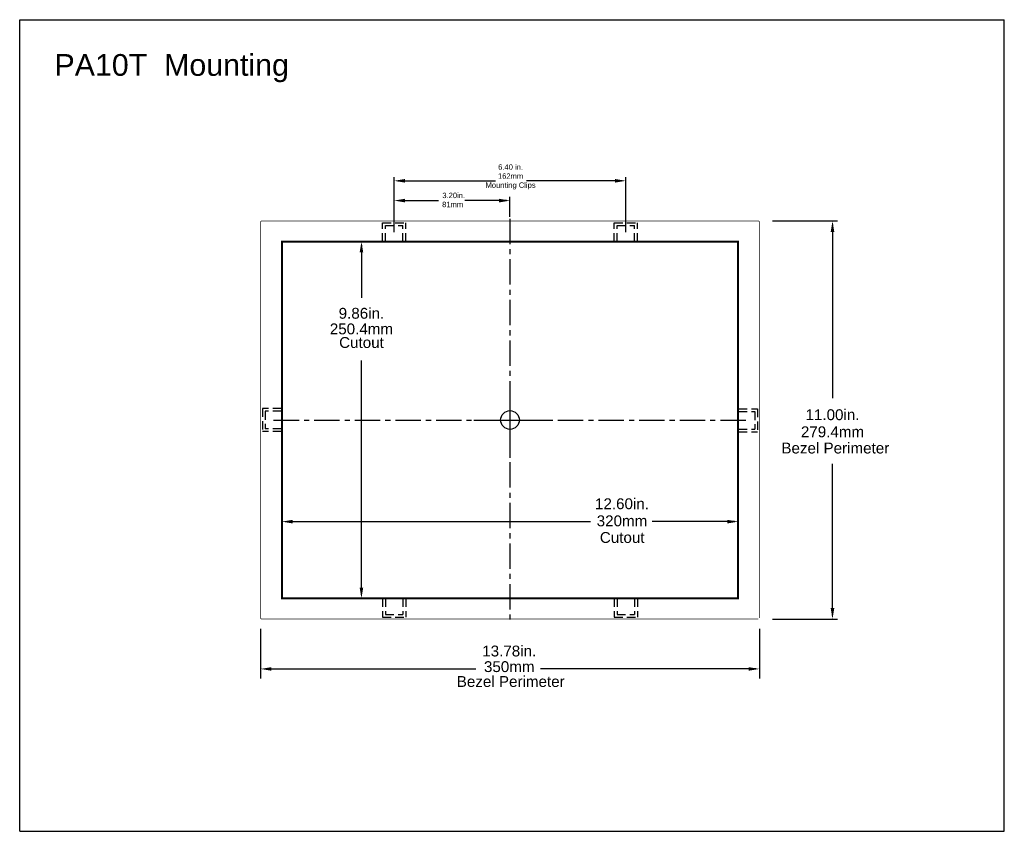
# Model space of a CAD drawing. Extents: x 84.2 to 139, y -35.7 to 34.4.
# Tile 8 of 17: x 84.2 to 111.4, y -12.8 to 9.7. Entities that reach past the tile are written whole.
import ezdxf

# ---------------------------------------------------------------- set-up
doc = ezdxf.new("R2010")
doc.units = 0
doc.header["$LTSCALE"] = 1.87
doc.header["$MEASUREMENT"] = 0
doc.linetypes.add('CENTER', pattern=[0.6, 0.375, -0.075, 0.075, -0.075])
doc.linetypes.add('HIDDEN2', pattern=[0.1875, 0.125, -0.0625])
doc.layers.get('0').update_dxf_attribs({"linetype": 'CONTINUOUS'})
for name, color, linetype in [('CEN', 7, 'CENTER'), ('dim', 7, 'CONTINUOUS'), ('hid', 7, 'HIDDEN2'), ('UNIT', 7, 'CONTINUOUS')]:
    doc.layers.add(name, color=color, linetype=linetype)

msp = doc.modelspace()

# ---------------------------------------------------------------- linework, layer by layer
at = {"linetype": 'Continuous'}
for p, q in [((84.154, -12.775), (84.154, 9.657)), ((84.154, 9.657), (111.354, 9.657)), ((111.354, -12.775), (111.354, 9.657)), ((84.154, -12.775), (111.354, -12.775))]:
    msp.add_line(p, q, dxfattribs=at)
at = {"layer": 'CEN'}
for p, q in [((97.699, 4.157), (97.699, -6.97)), ((91.169, -1.407), (104.21, -1.407))]:
    msp.add_line(p, q, dxfattribs=at)
at = {"layer": 'dim'}
for p, q in [((94.499, 3.783), (94.499, 5.303)), ((94.599, 5.203), (97.299, 5.203)), ((100.799, 5.203), (98.154, 5.203)), ((100.899, 3.783), (100.899, 5.303)), ((94.499, 3.783), (94.499, 4.757)), ((94.599, 4.657), (95.723, 4.657)), ((97.599, 4.657), (96.451, 4.657)), ((97.699, 4.207), (97.699, 4.757)), ((104.948, 4.093), (106.747, 4.093)), ((106.608, 3.993), (106.608, -0.808)), ((93.595, 3.423), (93.595, 1.969)), ((93.595, -6.237), (93.595, 0.242)), ((106.608, -6.807), (106.608, -2.615)), ((91.499, -4.216), (99.924, -4.216)), ((103.899, -4.216), (101.629, -4.216)), ((104.948, -6.907), (106.747, -6.907)), ((90.809, -7.183), (90.809, -8.551)), ((104.588, -7.183), (104.588, -8.551)), ((90.909, -8.287), (96.758, -8.287)), ((104.488, -8.287), (98.544, -8.287))]:
    msp.add_line(p, q, dxfattribs=at)
for points in [[(94.799, 5.253), (94.799, 5.153), (94.499, 5.203)], [(100.599, 5.253), (100.599, 5.153), (100.899, 5.203)], [(94.799, 4.707), (94.799, 4.607), (94.499, 4.657)], [(97.399, 4.707), (97.399, 4.607), (97.699, 4.657)], [(106.558, 3.793), (106.658, 3.793), (106.608, 4.093)], [(93.545, 3.223), (93.645, 3.223), (93.595, 3.523)], [(91.699, -4.166), (91.699, -4.266), (91.399, -4.216)], [(103.699, -4.166), (103.699, -4.266), (103.999, -4.216)], [(93.545, -6.037), (93.645, -6.037), (93.595, -6.337)], [(106.558, -6.607), (106.658, -6.607), (106.608, -6.907)], [(91.109, -8.237), (91.109, -8.337), (90.809, -8.287)], [(104.288, -8.237), (104.288, -8.337), (104.588, -8.287)]]:
    msp.add_solid(points, dxfattribs=at)
at = {"layer": 'hid'}
for p, q in [((94.179, 4.043), (94.819, 4.043)), ((94.179, 3.523), (94.179, 4.043)), ((94.258, 3.964), (94.74, 3.964)), ((94.258, 3.523), (94.258, 3.964)), ((94.74, 3.523), (94.74, 3.964)), ((94.819, 3.523), (94.819, 4.043)), ((100.579, 4.043), (101.219, 4.043)), ((100.579, 3.523), (100.579, 4.043)), ((100.658, 3.964), (101.14, 3.964)), ((100.658, 3.964), (101.14, 3.964)), ((100.658, 3.523), (100.658, 3.964)), ((101.14, 3.523), (101.14, 3.964)), ((101.219, 3.523), (101.219, 4.043)), ((90.859, -1.087), (90.859, -1.727)), ((91.379, -1.087), (90.859, -1.087)), ((90.938, -1.166), (90.938, -1.648)), ((90.938, -1.166), (90.938, -1.648)), ((90.938, -1.166), (90.938, -1.648)), ((91.379, -1.166), (90.938, -1.166)), ((104.019, -1.097), (104.539, -1.097)), ((104.019, -1.176), (104.46, -1.176)), ((104.46, -1.176), (104.46, -1.658)), ((104.539, -1.097), (104.539, -1.737)), ((91.379, -1.727), (90.859, -1.727)), ((91.379, -1.648), (90.938, -1.648)), ((104.019, -1.658), (104.46, -1.658)), ((104.019, -1.737), (104.539, -1.737)), ((94.179, -6.337), (94.179, -6.857)), ((94.258, -6.337), (94.258, -6.778)), ((94.74, -6.337), (94.74, -6.778)), ((94.819, -6.337), (94.819, -6.857)), ((100.579, -6.337), (100.579, -6.857)), ((100.658, -6.337), (100.658, -6.778)), ((101.14, -6.337), (101.14, -6.778)), ((101.219, -6.337), (101.219, -6.857)), ((94.258, -6.778), (94.74, -6.778)), ((100.658, -6.778), (101.14, -6.778)), ((94.179, -6.857), (94.819, -6.857)), ((100.579, -6.857), (101.219, -6.857))]:
    msp.add_line(p, q, dxfattribs=at)
at = {"layer": 'hid', "const_width": 0.02}
for points in [[(90.809, 4.063), (90.809, 4.069), (90.811, 4.075), (90.814, 4.08), (90.817, 4.085), (90.822, 4.088), (90.827, 4.091), (90.833, 4.093), (90.839, 4.093)], [(104.559, 4.093), (104.564, 4.093), (104.57, 4.091), (104.575, 4.088), (104.58, 4.085), (104.584, 4.08), (104.586, 4.075), (104.588, 4.069), (104.589, 4.063)], [(90.839, -6.907), (90.833, -6.906), (90.827, -6.904), (90.822, -6.901), (90.817, -6.898), (90.814, -6.893), (90.811, -6.888), (90.809, -6.882), (90.809, -6.877)]]:
    msp.add_lwpolyline(points, dxfattribs=at)
at = {"layer": 'hid', "const_width": 0.02, "flags": 128}
for points in [[(90.839, 4.093), (104.559, 4.093)], [(90.809, -6.877), (90.809, 4.063)], [(104.589, -6.877), (104.589, 4.063)], [(104.559, -6.907), (90.839, -6.907)]]:
    msp.add_lwpolyline(points, dxfattribs=at)
at = {"layer": 'UNIT'}
for p, q in [((91.399, -6.337), (91.399, 3.523)), ((103.999, 3.523), (103.999, -6.337)), ((97.699, -0.377), (97.699, -2.451)), ((96.696, -1.407), (98.75, -1.407)), ((103.999, -6.337), (91.399, -6.337))]:
    msp.add_line(p, q, dxfattribs=at)
at = {"layer": 'UNIT', "linetype": 'Continuous'}
msp.add_line((91.399, 3.523), (103.999, 3.523), dxfattribs=at)
at = {"layer": 'UNIT', "linetype": 'Continuous', "const_width": 0.05, "flags": 128}
msp.add_lwpolyline([(103.999, 3.523), (91.399, 3.523), (91.399, -6.337), (103.999, -6.337)], close=True, dxfattribs=at)
at = {"layer": 'UNIT'}
msp.add_circle((97.699, -1.407), 0.259, dxfattribs=at)

# ---------------------------------------------------------------- texts
at = {"layer": 'dim'}
for s, insert, char_height, width, attachment_point in [('{\\fArial|b0|i0|c0|p34;PA10T  Mounting }', (85.116, 8.706), 0.6, 14.5408, 1), ('{\\fArial|b0|i0|c0|p34;6.40 in.\\P162mm\\PMounting Clips }', (97.715, 4.964), 0.15, 3.6352, 8), ('{\\fArial|b0|i0|c0|p34; 3.20in.\\P81mm}', (96.115, 4.473), 0.15, 3.6352, 8), ('{\\fArial|b0|i0|c0|p34;Cutout}', (92.979, 0.885), 0.3, 4.1076, 1), ('{\\fArial|b0|i0|c0|p34;Cutout}', (100.181, -4.504), 0.3, 4.1076, 1)]:
    msp.add_mtext(s, dxfattribs=dict(at, insert=insert, char_height=char_height, width=width, attachment_point=attachment_point))
at = {"layer": 'dim', "char_height": 0.3, "attachment_point": 5}
for s, insert in [('{\\fArial|b0|i0|c0|p34;9.86in.}', (93.595, 1.54)), ('{\\fArial|b0|i0|c0|p34;250.4mm}', (93.595, 1.109)), ('{\\fArial|b0|i0|c0|p34;11.00in.}', (106.608, -1.263)), ('{\\fArial|b0|i0|c0|p34;279.4mm}', (106.608, -1.735)), ('{\\fArial|b0|i0|c0|p34;Bezel Perimeter}', (106.686, -2.184)), ('{\\fArial|b0|i0|c0|p34;12.60in.}', (100.793, -3.724)), ('{\\fArial|b0|i0|c0|p34;320mm}', (100.793, -4.196)), ('{\\fArial|b0|i0|c0|p34;13.78in.}', (97.678, -7.794)), ('{\\fArial|b0|i0|c0|p34;350mm}', (97.678, -8.225)), ('{\\fArial|b0|i0|c0|p34;Bezel Perimeter}', (97.719, -8.636))]:
    msp.add_mtext(s, dxfattribs=dict(at, insert=insert))

doc.saveas('drawing.dxf')
